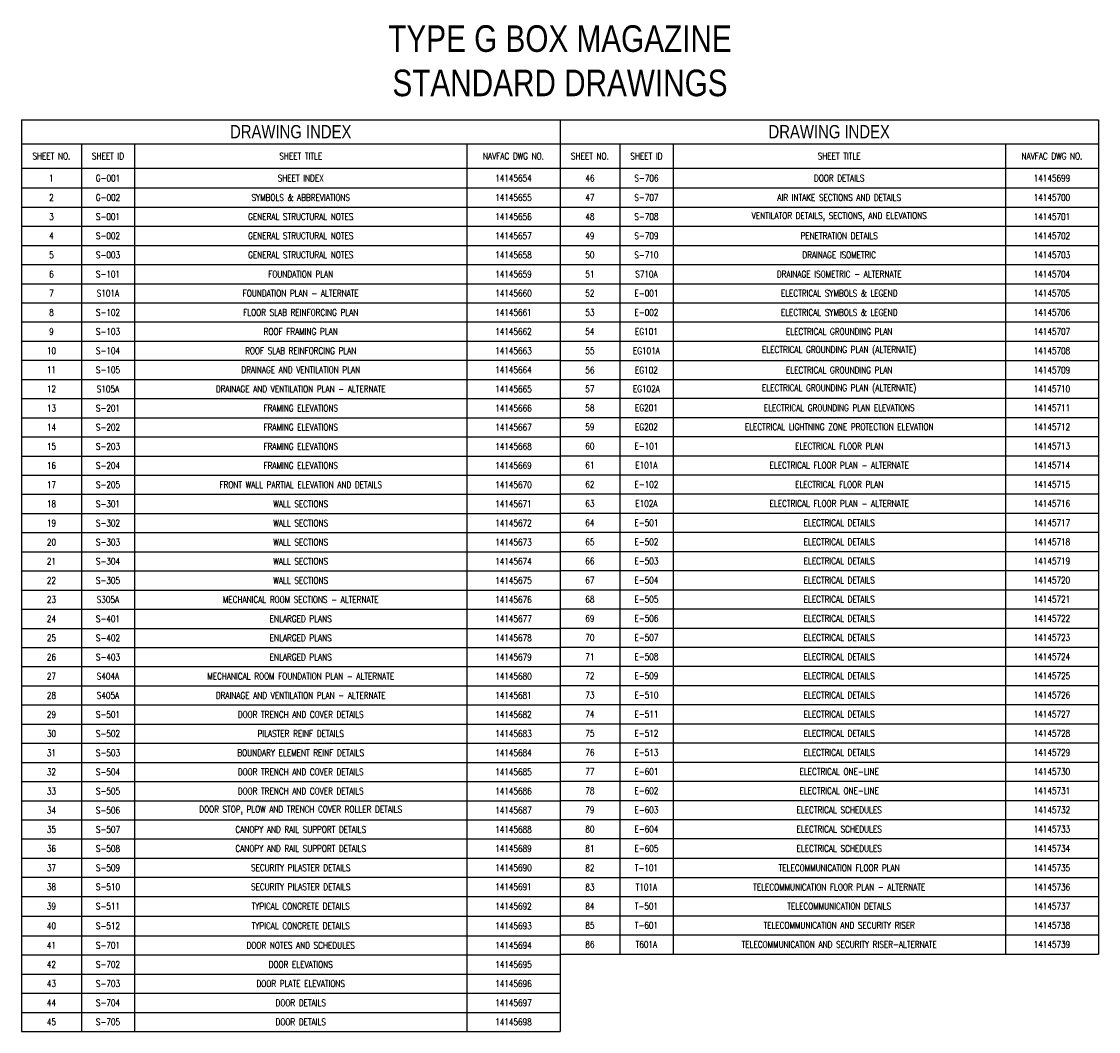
# Paper-space layout 'G-001 - SHEET INDEX' of a CAD drawing. Header units: feet. Extents: x 2.5 to 33.2, y 0.8 to 20.3.
# Tile 1 of 2: x 2.5 to 22.7, y 1.3 to 20.3. Entities that reach past the tile are written whole.
import ezdxf

# ---------------------------------------------------------------- set-up
doc = ezdxf.new("R2010")
doc.units = ezdxf.units.FT
doc.header["$MEASUREMENT"] = 0
doc.layers.add('G-ANNO-TEXT', color=2, linetype='Continuous')
doc.layers.add('S-ANNO-TEXT', color=2, linetype='Continuous')
doc.styles.add('Annotative', font='romans.shx', dxfattribs={"width": 0.8, "height": 0.125})
doc.styles.add('RomanS', font='romans.shx', dxfattribs={"width": 0.8})
doc.styles.add('TITLES', font='swiss.ttf', dxfattribs={"width": 0.8})

# ---------------------------------------------------------------- blocks, each defined once
blk = doc.blocks.new('*T2')
at = {"layer": 'G-ANNO-TEXT', "color": 0, "linetype": 'ByBlock', "lineweight": -2, "transparency": 16777216}
for p, q in [((0, 0), (10.125, 0)), ((0, 0), (0, -17.143)), ((10.125, 0), (10.125, -17.143)), ((0, -0.453), (10.125, -0.453)), ((1.125, -0.453), (1.125, -17.143)), ((2.125, -0.453), (2.125, -17.143)), ((8.375, -0.453), (8.375, -17.143)), ((0, -0.913), (10.125, -0.913)), ((0, -1.283), (10.125, -1.283)), ((0, -1.643), (10.125, -1.643)), ((0, -2.003), (10.125, -2.003)), ((0, -2.363), (10.125, -2.363)), ((0, -2.723), (10.125, -2.723)), ((0, -3.083), (10.125, -3.083)), ((0, -3.443), (10.125, -3.443)), ((0, -3.803), (10.125, -3.803)), ((0, -4.163), (10.125, -4.163)), ((0, -4.523), (10.125, -4.523)), ((0, -4.883), (10.125, -4.883)), ((0, -5.243), (10.125, -5.243)), ((0, -5.603), (10.125, -5.603)), ((0, -5.963), (10.125, -5.963)), ((0, -6.323), (10.125, -6.323)), ((0, -6.683), (10.125, -6.683)), ((0, -7.043), (10.125, -7.043)), ((0, -7.403), (10.125, -7.403)), ((0, -7.763), (10.125, -7.763)), ((0, -8.123), (10.125, -8.123)), ((0, -8.483), (10.125, -8.483)), ((0, -8.843), (10.125, -8.843)), ((0, -9.203), (10.125, -9.203)), ((0, -9.563), (10.125, -9.563)), ((0, -9.923), (10.125, -9.923)), ((0, -10.283), (10.125, -10.283)), ((0, -10.643), (10.125, -10.643)), ((0, -11.003), (10.125, -11.003)), ((0, -11.363), (10.125, -11.363)), ((0, -11.723), (10.125, -11.723)), ((0, -12.083), (10.125, -12.083)), ((0, -12.443), (10.125, -12.443)), ((0, -12.803), (10.125, -12.803)), ((0, -13.163), (10.125, -13.163)), ((0, -13.523), (10.125, -13.523)), ((0, -13.883), (10.125, -13.883)), ((0, -14.243), (10.125, -14.243)), ((0, -14.603), (10.125, -14.603)), ((0, -14.973), (10.125, -14.973)), ((0, -15.343), (10.125, -15.343)), ((0, -15.703), (10.125, -15.703)), ((0, -16.063), (10.125, -16.063)), ((0, -16.423), (10.125, -16.423)), ((0, -16.783), (10.125, -16.783)), ((0, -17.143), (10.125, -17.143))]:
    blk.add_line(p, q, dxfattribs=at)
at = {"layer": 'G-ANNO-TEXT', "color": 0, "transparency": 16777216, "attachment_point": 5}
for s, insert, char_height, width, style in [('DRAWING INDEX', (5.062, -0.227), 0.25, 10.005, 'TITLES'), ('SHEET TITLE', (5.25, -0.683), 0.125, 6.13, 'RomanS'), ('NAVFAC DWG NO.', (9.25, -0.683), 0.125, 1.63, 'RomanS'), ('SHEET INDEX', (5.25, -1.098), 0.125, 6.13, 'RomanS'), ('14145654', (9.25, -1.098), 0.125, 1.63, 'Annotative'), ('SYMBOLS & ABBREVIATIONS', (5.25, -1.463), 0.125, 6.13, 'RomanS'), ('14145655', (9.25, -1.463), 0.125, 1.63, 'Annotative'), ('GENERAL STRUCTURAL NOTES', (5.25, -1.823), 0.125, 6.13, 'RomanS'), ('14145656', (9.25, -1.823), 0.125, 1.63, 'Annotative'), ('GENERAL STRUCTURAL NOTES', (5.25, -2.183), 0.125, 6.13, 'RomanS'), ('14145657', (9.25, -2.183), 0.125, 1.63, 'Annotative'), ('GENERAL STRUCTURAL NOTES', (5.25, -2.543), 0.125, 6.13, 'RomanS'), ('14145658', (9.25, -2.543), 0.125, 1.63, 'Annotative'), ('FOUNDATION PLAN', (5.25, -2.903), 0.125, 6.13, 'RomanS'), ('14145659', (9.25, -2.903), 0.125, 1.63, 'Annotative'), ('FOUNDATION PLAN - ALTERNATE', (5.25, -3.263), 0.125, 6.13, 'RomanS'), ('14145660', (9.25, -3.263), 0.125, 1.63, 'Annotative'), ('FLOOR SLAB REINFORCING PLAN', (5.25, -3.623), 0.125, 6.13, 'RomanS'), ('14145661', (9.25, -3.623), 0.125, 1.63, 'Annotative'), ('ROOF FRAMING PLAN', (5.25, -3.983), 0.125, 6.13, 'RomanS'), ('14145662', (9.25, -3.983), 0.125, 1.63, 'Annotative'), ('ROOF SLAB REINFORCING PLAN', (5.25, -4.343), 0.125, 6.13, 'RomanS'), ('14145663', (9.25, -4.343), 0.125, 1.63, 'Annotative'), ('DRAINAGE AND VENTILATION PLAN', (5.25, -4.703), 0.125, 6.13, 'RomanS'), ('14145664', (9.25, -4.703), 0.125, 1.63, 'Annotative'), ('DRAINAGE AND VENTILATION PLAN - ALTERNATE', (5.25, -5.063), 0.125, 6.13, 'RomanS'), ('14145665', (9.25, -5.063), 0.125, 1.63, 'Annotative'), ('FRAMING ELEVATIONS', (5.25, -5.423), 0.125, 6.13, 'RomanS'), ('14145666', (9.25, -5.423), 0.125, 1.63, 'Annotative'), ('FRAMING ELEVATIONS', (5.25, -5.783), 0.125, 6.13, 'RomanS'), ('14145667', (9.25, -5.783), 0.125, 1.63, 'Annotative'), ('FRAMING ELEVATIONS', (5.25, -6.143), 0.125, 6.13, 'RomanS'), ('14145668', (9.25, -6.143), 0.125, 1.63, 'Annotative'), ('FRAMING ELEVATIONS', (5.25, -6.503), 0.125, 6.13, 'RomanS'), ('14145669', (9.25, -6.503), 0.125, 1.63, 'Annotative'), ('FRONT WALL PARTIAL ELEVATION AND DETAILS', (5.25, -6.863), 0.125, 6.13, 'RomanS'), ('14145670', (9.25, -6.863), 0.125, 1.63, 'Annotative'), ('WALL SECTIONS', (5.25, -7.223), 0.125, 6.13, 'RomanS'), ('14145671', (9.25, -7.223), 0.125, 1.63, 'Annotative'), ('WALL SECTIONS', (5.25, -7.583), 0.125, 6.13, 'RomanS'), ('14145672', (9.25, -7.583), 0.125, 1.63, 'Annotative'), ('WALL SECTIONS', (5.25, -7.943), 0.125, 6.13, 'RomanS'), ('14145673', (9.25, -7.943), 0.125, 1.63, 'Annotative'), ('WALL SECTIONS', (5.25, -8.303), 0.125, 6.13, 'RomanS'), ('14145674', (9.25, -8.303), 0.125, 1.63, 'Annotative'), ('WALL SECTIONS', (5.25, -8.663), 0.125, 6.13, 'RomanS'), ('14145675', (9.25, -8.663), 0.125, 1.63, 'Annotative'), ('MECHANICAL ROOM SECTIONS - ALTERNATE', (5.25, -9.023), 0.125, 6.13, 'RomanS'), ('14145676', (9.25, -9.023), 0.125, 1.63, 'Annotative'), ('ENLARGED PLANS', (5.25, -9.383), 0.125, 6.13, 'RomanS'), ('14145677', (9.25, -9.383), 0.125, 1.63, 'Annotative'), ('ENLARGED PLANS', (5.25, -9.743), 0.125, 6.13, 'RomanS'), ('14145678', (9.25, -9.743), 0.125, 1.63, 'Annotative'), ('ENLARGED PLANS', (5.25, -10.103), 0.125, 6.13, 'RomanS'), ('14145679', (9.25, -10.103), 0.125, 1.63, 'Annotative'), ('S404A', (1.625, -10.463), 0.125, 0.88, 'RomanS'), ('MECHANICAL ROOM FOUNDATION PLAN - ALTERNATE', (5.25, -10.463), 0.125, 6.13, 'RomanS'), ('14145680', (9.25, -10.463), 0.125, 1.63, 'Annotative'), ('S405A', (1.625, -10.823), 0.125, 0.88, 'RomanS'), ('DRAINAGE AND VENTILATION PLAN - ALTERNATE', (5.25, -10.823), 0.125, 6.13, 'RomanS'), ('14145681', (9.25, -10.823), 0.125, 1.63, 'Annotative'), ('DOOR TRENCH AND COVER DETAILS', (5.25, -11.183), 0.125, 6.13, 'RomanS'), ('14145682', (9.25, -11.183), 0.125, 1.63, 'Annotative'), ('PILASTER REINF DETAILS', (5.25, -11.543), 0.125, 6.13, 'RomanS'), ('14145683', (9.25, -11.543), 0.125, 1.63, 'Annotative'), ('BOUNDARY ELEMENT REINF DETAILS', (5.25, -11.903), 0.125, 6.13, 'RomanS'), ('14145684', (9.25, -11.903), 0.125, 1.63, 'Annotative'), ('DOOR TRENCH AND COVER DETAILS', (5.25, -12.263), 0.125, 6.13, 'RomanS'), ('14145685', (9.25, -12.263), 0.125, 1.63, 'Annotative'), ('DOOR TRENCH AND COVER DETAILS', (5.25, -12.623), 0.125, 6.13, 'RomanS'), ('14145686', (9.25, -12.623), 0.125, 1.63, 'Annotative'), ('DOOR STOP, PLOW AND TRENCH COVER ROLLER DETAILS', (5.25, -12.983), 0.125, 6.13, 'RomanS'), ('14145687', (9.25, -12.983), 0.125, 1.63, 'Annotative'), ('CANOPY AND RAIL SUPPORT DETAILS', (5.25, -13.343), 0.125, 6.13, 'RomanS'), ('14145688', (9.25, -13.343), 0.125, 1.63, 'Annotative'), ('CANOPY AND RAIL SUPPORT DETAILS', (5.25, -13.703), 0.125, 6.13, 'RomanS'), ('14145689', (9.25, -13.703), 0.125, 1.63, 'Annotative'), ('SECURITY PILASTER DETAILS', (5.25, -14.063), 0.125, 6.13, 'RomanS'), ('14145690', (9.25, -14.063), 0.125, 1.63, 'Annotative'), ('SECURITY PILASTER DETAILS', (5.25, -14.423), 0.125, 6.13, 'RomanS'), ('14145691', (9.25, -14.423), 0.125, 1.63, 'Annotative'), ('TYPICAL CONCRETE DETAILS', (5.25, -14.788), 0.125, 6.13, 'RomanS'), ('14145692', (9.25, -14.788), 0.125, 1.63, 'Annotative'), ('TYPICAL CONCRETE DETAILS', (5.25, -15.158), 0.125, 6.13, 'RomanS'), ('14145693', (9.25, -15.158), 0.125, 1.63, 'Annotative'), ('DOOR NOTES AND SCHEDULES', (5.25, -15.523), 0.125, 6.13, 'RomanS'), ('14145694', (9.25, -15.523), 0.125, 1.63, 'Annotative'), ('DOOR ELEVATIONS', (5.25, -15.883), 0.125, 6.13, 'RomanS'), ('14145695', (9.25, -15.883), 0.125, 1.63, 'Annotative'), ('DOOR PLATE ELEVATIONS', (5.25, -16.243), 0.125, 6.13, 'RomanS'), ('14145696', (9.25, -16.243), 0.125, 1.63, 'Annotative'), ('DOOR DETAILS', (5.25, -16.603), 0.125, 6.13, 'RomanS'), ('14145697', (9.25, -16.603), 0.125, 1.63, 'Annotative'), ('DOOR DETAILS', (5.25, -16.963), 0.125, 6.13, 'Annotative'), ('14145698', (9.25, -16.963), 0.125, 1.63, 'Annotative')]:
    blk.add_mtext(s, dxfattribs=dict(at, insert=insert, char_height=char_height, width=width, style=style))
at = {"layer": 'G-ANNO-TEXT', "transparency": 16777216, "char_height": 0.125, "attachment_point": 5, "style": 'RomanS'}
for s, insert, width in [('SHEET NO.', (0.562, -0.683), 1.005), ('SHEET ID', (1.625, -0.683), 0.88), ('1', (0.562, -1.098), 1.005), ('G-001', (1.625, -1.098), 0.88), ('2', (0.562, -1.463), 1.005), ('G-002', (1.625, -1.463), 0.88), ('3', (0.562, -1.823), 1.005), ('S-001', (1.625, -1.823), 0.88), ('4', (0.562, -2.183), 1.005), ('S-002', (1.625, -2.183), 0.88), ('5', (0.562, -2.543), 1.005), ('S-003', (1.625, -2.543), 0.88), ('6', (0.562, -2.903), 1.005), ('{\\C2;S-101}', (1.625, -2.903), 0.88), ('7', (0.562, -3.263), 1.005), ('S101A', (1.625, -3.263), 0.88), ('8', (0.562, -3.623), 1.005), ('S-102', (1.625, -3.623), 0.88), ('9', (0.562, -3.983), 1.005), ('S-103', (1.625, -3.983), 0.88), ('10', (0.562, -4.343), 1.005), ('S-104', (1.625, -4.343), 0.88), ('11', (0.562, -4.703), 1.005), ('S-105', (1.625, -4.703), 0.88), ('12', (0.562, -5.063), 1.005), ('S105A', (1.625, -5.063), 0.88), ('13', (0.562, -5.423), 1.005), ('S-201', (1.625, -5.423), 0.88), ('14', (0.562, -5.783), 1.005), ('{\\C256;S-202}', (1.625, -5.783), 0.88), ('15', (0.562, -6.143), 1.005), ('{\\C256;S-203}', (1.625, -6.143), 0.88), ('16', (0.562, -6.503), 1.005), ('S-204', (1.625, -6.503), 0.88), ('17', (0.562, -6.863), 1.005), ('S-205', (1.625, -6.863), 0.88), ('18', (0.562, -7.223), 1.005), ('S-301', (1.625, -7.223), 0.88), ('19', (0.562, -7.583), 1.005), ('S-302', (1.625, -7.583), 0.88), ('20', (0.562, -7.943), 1.005), ('S-303', (1.625, -7.943), 0.88), ('21', (0.562, -8.303), 1.005), ('S-304', (1.625, -8.303), 0.88), ('22', (0.562, -8.663), 1.005), ('S-305', (1.625, -8.663), 0.88), ('23', (0.562, -9.023), 1.005), ('S305A', (1.625, -9.023), 0.88), ('24', (0.562, -9.383), 1.005), ('S-401', (1.625, -9.383), 0.88), ('25', (0.562, -9.743), 1.005), ('S-402', (1.625, -9.743), 0.88), ('26', (0.562, -10.103), 1.005), ('S-403', (1.625, -10.103), 0.88), ('27', (0.562, -10.463), 1.005), ('28', (0.562, -10.823), 1.005), ('29', (0.562, -11.183), 1.005), ('S-501', (1.625, -11.183), 0.88), ('30', (0.562, -11.543), 1.005), ('S-502', (1.625, -11.543), 0.88), ('31', (0.562, -11.903), 1.005), ('S-503', (1.625, -11.903), 0.88), ('32', (0.562, -12.263), 1.005), ('S-504', (1.625, -12.263), 0.88), ('33', (0.562, -12.623), 1.005), ('S-505', (1.625, -12.623), 0.88), ('34', (0.562, -12.983), 1.005), ('S-506', (1.625, -12.983), 0.88), ('35', (0.562, -13.343), 1.005), ('S-507', (1.625, -13.343), 0.88), ('36', (0.562, -13.703), 1.005), ('S-508', (1.625, -13.703), 0.88), ('37', (0.562, -14.063), 1.005), ('S-509', (1.625, -14.063), 0.88), ('38', (0.562, -14.423), 1.005), ('S-510', (1.625, -14.423), 0.88), ('39', (0.562, -14.788), 1.005), ('S-511', (1.625, -14.788), 0.88), ('40', (0.562, -15.158), 1.005), ('S-512', (1.625, -15.158), 0.88), ('41', (0.562, -15.523), 1.005), ('S-701', (1.625, -15.523), 0.88), ('42', (0.562, -15.883), 1.005), ('S-702', (1.625, -15.883), 0.88), ('43', (0.562, -16.243), 1.005), ('S-703', (1.625, -16.243), 0.88), ('44', (0.562, -16.603), 1.005), ('S-704', (1.625, -16.603), 0.88), ('45', (0.562, -16.963), 1.005), ('S-705', (1.625, -16.963), 0.88)]:
    blk.add_mtext(s, dxfattribs=dict(at, insert=insert, width=width))
blk = doc.blocks.new('*T3')
at = {"layer": 'G-ANNO-TEXT', "color": 0, "linetype": 'ByBlock', "lineweight": -2, "transparency": 16777216}
for p, q in [((0, 0), (10.125, 0)), ((0, 0), (0, -15.686)), ((10.125, 0), (10.125, -15.686)), ((0, -0.453), (10.125, -0.453)), ((1.125, -0.453), (1.125, -15.686)), ((2.125, -0.453), (2.125, -15.686)), ((8.375, -0.453), (8.375, -15.686)), ((0, -0.913), (10.125, -0.913)), ((0, -1.283), (10.125, -1.283)), ((0, -1.643), (10.125, -1.643)), ((0, -2.003), (10.125, -2.003)), ((0, -2.363), (10.125, -2.363)), ((0, -2.723), (10.125, -2.723)), ((0, -3.083), (10.125, -3.083)), ((0, -3.443), (10.125, -3.443)), ((0, -3.803), (10.125, -3.803)), ((0, -4.163), (10.125, -4.163)), ((0, -4.526), (10.125, -4.526)), ((0, -4.886), (10.125, -4.886)), ((0, -5.237), (10.125, -5.237)), ((0, -5.597), (10.125, -5.597)), ((0, -5.957), (10.125, -5.957)), ((0, -6.317), (10.125, -6.317)), ((0, -6.677), (10.125, -6.677)), ((0, -7.037), (10.125, -7.037)), ((0, -7.397), (10.125, -7.397)), ((0, -7.757), (10.125, -7.757)), ((0, -8.117), (10.125, -8.117)), ((0, -8.477), (10.125, -8.477)), ((0, -8.837), (10.125, -8.837)), ((0, -9.197), (10.125, -9.197)), ((0, -9.557), (10.125, -9.557)), ((0, -9.917), (10.125, -9.917)), ((0, -10.277), (10.125, -10.277)), ((0, -10.637), (10.125, -10.637)), ((0, -10.997), (10.125, -10.997)), ((0, -11.357), (10.125, -11.357)), ((0, -11.717), (10.125, -11.717)), ((0, -12.077), (10.125, -12.077)), ((0, -12.437), (10.125, -12.437)), ((0, -12.797), (10.125, -12.797)), ((0, -13.157), (10.125, -13.157)), ((0, -13.517), (10.125, -13.517)), ((0, -13.887), (10.125, -13.887)), ((0, -14.247), (10.125, -14.247)), ((0, -14.607), (10.125, -14.607)), ((0, -14.967), (10.125, -14.967)), ((0, -15.327), (10.125, -15.327)), ((0, -15.686), (10.125, -15.686))]:
    blk.add_line(p, q, dxfattribs=at)
at = {"layer": 'G-ANNO-TEXT', "color": 0, "transparency": 16777216, "attachment_point": 5}
for s, insert, char_height, width, style in [('DRAWING INDEX', (5.062, -0.227), 0.25, 10.005, 'TITLES'), ('SHEET TITLE', (5.25, -0.683), 0.125, 6.13, 'RomanS'), ('NAVFAC DWG NO.', (9.25, -0.683), 0.125, 1.63, 'RomanS'), ('S-706', (1.625, -1.098), 0.125, 0.88, 'RomanS'), ('DOOR DETAILS', (5.25, -1.098), 0.125, 6.13, 'RomanS'), ('14145699', (9.25, -1.098), 0.125, 1.63, 'Annotative'), ('S-707', (1.625, -1.463), 0.125, 0.88, 'RomanS'), ('AIR INTAKE SECTIONS AND DETAILS', (5.25, -1.463), 0.125, 6.13, 'RomanS'), ('14145700', (9.25, -1.463), 0.125, 1.63, 'Annotative'), ('S-708', (1.625, -1.823), 0.125, 0.88, 'RomanS'), ('VENTILATOR DETAILS, SECTIONS, AND ELEVATIONS', (5.25, -1.823), 0.125, 6.13, 'RomanS'), ('14145701', (9.25, -1.823), 0.125, 1.63, 'Annotative'), ('S-709', (1.625, -2.183), 0.125, 0.88, 'RomanS'), ('PENETRATION DETAILS', (5.25, -2.183), 0.125, 6.13, 'RomanS'), ('14145702', (9.25, -2.183), 0.125, 1.63, 'Annotative'), ('S-710', (1.625, -2.543), 0.125, 0.88, 'RomanS'), ('DRAINAGE ISOMETRIC', (5.25, -2.543), 0.125, 6.13, 'RomanS'), ('14145703', (9.25, -2.543), 0.125, 1.63, 'Annotative'), ('S710A', (1.625, -2.903), 0.125, 0.88, 'RomanS'), ('DRAINAGE ISOMETRIC - ALTERNATE', (5.25, -2.903), 0.125, 6.13, 'RomanS'), ('14145704', (9.25, -2.903), 0.125, 1.63, 'Annotative'), ('E-001', (1.625, -3.263), 0.125, 0.88, 'RomanS'), ('ELECTRICAL SYMBOLS & LEGEND', (5.25, -3.263), 0.125, 6.13, 'RomanS'), ('14145705', (9.25, -3.263), 0.125, 1.63, 'Annotative'), ('E-002', (1.625, -3.623), 0.125, 0.88, 'RomanS'), ('ELECTRICAL SYMBOLS & LEGEND', (5.25, -3.623), 0.125, 6.13, 'RomanS'), ('14145706', (9.25, -3.623), 0.125, 1.63, 'Annotative'), ('EG101', (1.625, -3.983), 0.125, 0.88, 'RomanS'), ('ELECTRICAL GROUNDING PLAN', (5.25, -3.983), 0.125, 6.13, 'RomanS'), ('14145707', (9.25, -3.983), 0.125, 1.63, 'Annotative'), ('ELECTRICAL GROUNDING PLAN (ALTERNATE)', (5.25, -4.344), 0.125, 6.13, 'RomanS'), ('EG101A', (1.625, -4.344), 0.125, 0.88, 'RomanS'), ('14145708', (9.25, -4.344), 0.125, 1.63, 'Annotative'), ('EG102', (1.625, -4.706), 0.125, 0.88, 'RomanS'), ('ELECTRICAL GROUNDING PLAN', (5.25, -4.706), 0.125, 6.13, 'RomanS'), ('14145709', (9.25, -4.706), 0.125, 1.63, 'Annotative'), ('EG102A', (1.625, -5.061), 0.125, 0.88, 'RomanS'), ('ELECTRICAL GROUNDING PLAN (ALTERNATE)', (5.25, -5.061), 0.125, 6.13, 'RomanS'), ('14145710', (9.25, -5.061), 0.125, 1.63, 'Annotative'), ('EG201', (1.625, -5.417), 0.125, 0.88, 'RomanS'), ('ELECTRICAL GROUNDING PLAN ELEVATIONS', (5.25, -5.417), 0.125, 6.13, 'RomanS'), ('14145711', (9.25, -5.417), 0.125, 1.63, 'Annotative'), ('EG202', (1.625, -5.777), 0.125, 0.88, 'RomanS'), ('ELECTRICAL LIGHTNING ZONE PROTECTION ELEVATION', (5.25, -5.777), 0.125, 6.13, 'RomanS'), ('14145712', (9.25, -5.777), 0.125, 1.63, 'Annotative'), ('E-101', (1.625, -6.137), 0.125, 0.88, 'RomanS'), ('ELECTRICAL FLOOR PLAN', (5.25, -6.137), 0.125, 6.13, 'RomanS'), ('14145713', (9.25, -6.137), 0.125, 1.63, 'Annotative'), ('E101A', (1.625, -6.497), 0.125, 0.88, 'RomanS'), ('ELECTRICAL FLOOR PLAN - ALTERNATE', (5.25, -6.497), 0.125, 6.13, 'RomanS'), ('14145714', (9.25, -6.497), 0.125, 1.63, 'Annotative'), ('E-102', (1.625, -6.857), 0.125, 0.88, 'RomanS'), ('ELECTRICAL FLOOR PLAN', (5.25, -6.857), 0.125, 6.13, 'RomanS'), ('14145715', (9.25, -6.857), 0.125, 1.63, 'Annotative'), ('E102A', (1.625, -7.217), 0.125, 0.88, 'RomanS'), ('ELECTRICAL FLOOR PLAN - ALTERNATE', (5.25, -7.217), 0.125, 6.13, 'RomanS'), ('14145716', (9.25, -7.217), 0.125, 1.63, 'Annotative'), ('E-501', (1.625, -7.577), 0.125, 0.88, 'RomanS'), ('ELECTRICAL DETAILS', (5.25, -7.577), 0.125, 6.13, 'RomanS'), ('14145717', (9.25, -7.577), 0.125, 1.63, 'Annotative'), ('E-502', (1.625, -7.937), 0.125, 0.88, 'RomanS'), ('ELECTRICAL DETAILS', (5.25, -7.937), 0.125, 6.13, 'RomanS'), ('14145718', (9.25, -7.937), 0.125, 1.63, 'Annotative'), ('E-503', (1.625, -8.297), 0.125, 0.88, 'RomanS'), ('ELECTRICAL DETAILS', (5.25, -8.297), 0.125, 6.13, 'RomanS'), ('14145719', (9.25, -8.297), 0.125, 1.63, 'Annotative'), ('E-504', (1.625, -8.657), 0.125, 0.88, 'RomanS'), ('ELECTRICAL DETAILS', (5.25, -8.657), 0.125, 6.13, 'RomanS'), ('14145720', (9.25, -8.657), 0.125, 1.63, 'Annotative'), ('E-505', (1.625, -9.017), 0.125, 0.88, 'RomanS'), ('ELECTRICAL DETAILS', (5.25, -9.017), 0.125, 6.13, 'RomanS'), ('14145721', (9.25, -9.017), 0.125, 1.63, 'Annotative'), ('E-506', (1.625, -9.377), 0.125, 0.88, 'RomanS'), ('ELECTRICAL DETAILS', (5.25, -9.377), 0.125, 6.13, 'RomanS'), ('14145722', (9.25, -9.377), 0.125, 1.63, 'Annotative'), ('E-507', (1.625, -9.737), 0.125, 0.88, 'RomanS'), ('ELECTRICAL DETAILS', (5.25, -9.737), 0.125, 6.13, 'RomanS'), ('14145723', (9.25, -9.737), 0.125, 1.63, 'Annotative'), ('E-508', (1.625, -10.097), 0.125, 0.88, 'RomanS'), ('ELECTRICAL DETAILS', (5.25, -10.097), 0.125, 6.13, 'RomanS'), ('14145724', (9.25, -10.097), 0.125, 1.63, 'Annotative'), ('E-509', (1.625, -10.457), 0.125, 0.88, 'RomanS'), ('ELECTRICAL DETAILS', (5.25, -10.457), 0.125, 6.13, 'RomanS'), ('14145725', (9.25, -10.457), 0.125, 1.63, 'Annotative'), ('E-510', (1.625, -10.817), 0.125, 0.88, 'RomanS'), ('ELECTRICAL DETAILS', (5.25, -10.817), 0.125, 6.13, 'RomanS'), ('14145726', (9.25, -10.817), 0.125, 1.63, 'Annotative'), ('E-511', (1.625, -11.177), 0.125, 0.88, 'RomanS'), ('ELECTRICAL DETAILS', (5.25, -11.177), 0.125, 6.13, 'RomanS'), ('14145727', (9.25, -11.177), 0.125, 1.63, 'Annotative'), ('E-512', (1.625, -11.537), 0.125, 0.88, 'RomanS'), ('ELECTRICAL DETAILS', (5.25, -11.537), 0.125, 6.13, 'RomanS'), ('14145728', (9.25, -11.537), 0.125, 1.63, 'Annotative'), ('E-513', (1.625, -11.897), 0.125, 0.88, 'RomanS'), ('ELECTRICAL DETAILS', (5.25, -11.897), 0.125, 6.13, 'RomanS'), ('14145729', (9.25, -11.897), 0.125, 1.63, 'Annotative'), ('E-601', (1.625, -12.257), 0.125, 0.88, 'RomanS'), ('ELECTRICAL ONE-LINE', (5.25, -12.257), 0.125, 6.13, 'RomanS'), ('14145730', (9.25, -12.257), 0.125, 1.63, 'Annotative'), ('E-602', (1.625, -12.617), 0.125, 0.88, 'RomanS'), ('ELECTRICAL ONE-LINE', (5.25, -12.617), 0.125, 6.13, 'RomanS'), ('14145731', (9.25, -12.617), 0.125, 1.63, 'Annotative'), ('E-603', (1.625, -12.977), 0.125, 0.88, 'RomanS'), ('ELECTRICAL SCHEDULES', (5.25, -12.977), 0.125, 6.13, 'RomanS'), ('14145732', (9.25, -12.977), 0.125, 1.63, 'Annotative'), ('E-604', (1.625, -13.337), 0.125, 0.88, 'RomanS'), ('ELECTRICAL SCHEDULES', (5.25, -13.337), 0.125, 6.13, 'RomanS'), ('14145733', (9.25, -13.337), 0.125, 1.63, 'Annotative'), ('E-605', (1.625, -13.702), 0.125, 0.88, 'RomanS'), ('ELECTRICAL SCHEDULES', (5.25, -13.702), 0.125, 6.13, 'RomanS'), ('14145734', (9.25, -13.702), 0.125, 1.63, 'Annotative'), ('T-101', (1.625, -14.067), 0.125, 0.88, 'RomanS'), ('TELECOMMUNICATION FLOOR PLAN', (5.25, -14.067), 0.125, 6.13, 'RomanS'), ('14145735', (9.25, -14.067), 0.125, 1.63, 'Annotative'), ('T101A', (1.625, -14.427), 0.125, 0.88, 'RomanS'), ('TELECOMMUNICATION FLOOR PLAN - ALTERNATE', (5.25, -14.427), 0.125, 6.13, 'RomanS'), ('14145736', (9.25, -14.427), 0.125, 1.63, 'Annotative'), ('T-501', (1.625, -14.787), 0.125, 0.88, 'RomanS'), ('TELECOMMUNICATION DETAILS', (5.25, -14.787), 0.125, 6.13, 'RomanS'), ('14145737', (9.25, -14.787), 0.125, 1.63, 'Annotative'), ('T-601', (1.625, -15.147), 0.125, 0.88, 'RomanS'), ('TELECOMMUNICATION AND SECURITY RISER', (5.25, -15.147), 0.125, 6.13, 'RomanS'), ('14145738', (9.25, -15.147), 0.125, 1.63, 'Annotative'), ('T601A', (1.625, -15.506), 0.125, 0.88, 'RomanS'), ('TELECOMMUNICATION AND SECURITY RISER-ALTERNATE', (5.25, -15.506), 0.125, 6.13, 'RomanS'), ('14145739', (9.25, -15.506), 0.125, 1.63, 'Annotative')]:
    blk.add_mtext(s, dxfattribs=dict(at, insert=insert, char_height=char_height, width=width, style=style))
at = {"layer": 'G-ANNO-TEXT', "transparency": 16777216, "char_height": 0.125, "attachment_point": 5, "style": 'RomanS'}
for s, insert, width in [('SHEET NO.', (0.562, -0.683), 1.005), ('SHEET ID', (1.625, -0.683), 0.88), ('46', (0.562, -1.098), 1.005), ('47', (0.562, -1.463), 1.005), ('48', (0.562, -1.823), 1.005), ('49', (0.562, -2.183), 1.005), ('50', (0.562, -2.543), 1.005), ('51', (0.562, -2.903), 1.005), ('52', (0.562, -3.263), 1.005), ('53', (0.562, -3.623), 1.005), ('54', (0.562, -3.983), 1.005), ('55', (0.562, -4.344), 1.005), ('56', (0.562, -4.706), 1.005), ('57', (0.562, -5.061), 1.005), ('58', (0.562, -5.417), 1.005), ('59', (0.562, -5.777), 1.005), ('60', (0.562, -6.137), 1.005), ('61', (0.562, -6.497), 1.005), ('62', (0.562, -6.857), 1.005), ('63', (0.562, -7.217), 1.005), ('64', (0.562, -7.577), 1.005), ('65', (0.562, -7.937), 1.005), ('66', (0.562, -8.297), 1.005), ('67', (0.562, -8.657), 1.005), ('68', (0.562, -9.017), 1.005), ('69', (0.562, -9.377), 1.005), ('70', (0.562, -9.737), 1.005), ('71', (0.562, -10.097), 1.005), ('72', (0.562, -10.457), 1.005), ('73', (0.562, -10.817), 1.005), ('74', (0.562, -11.177), 1.005), ('75', (0.562, -11.537), 1.005), ('76', (0.562, -11.897), 1.005), ('77', (0.562, -12.257), 1.005), ('78', (0.562, -12.617), 1.005), ('79', (0.562, -12.977), 1.005), ('80', (0.562, -13.337), 1.005), ('81', (0.562, -13.702), 1.005), ('82', (0.562, -14.067), 1.005), ('83', (0.562, -14.427), 1.005), ('84', (0.562, -14.787), 1.005), ('85', (0.562, -15.147), 1.005), ('86', (0.562, -15.506), 1.005)]:
    blk.add_mtext(s, dxfattribs=dict(at, insert=insert, width=width))

psp = doc.layouts.new('G-001 - SHEET INDEX')

# ---------------------------------------------------------------- block references
for name, p in [('*T2', (2.469, 18.482)), ('*T3', (12.594, 18.482))]:
    psp.add_blockref(name, p)

# ---------------------------------------------------------------- texts
at = {"layer": 'S-ANNO-TEXT', "insert": (12.594, 19.587), "char_height": 0.5, "width": 23.38699, "attachment_point": 5, "style": 'TITLES'}
psp.add_mtext('TYPE G BOX MAGAZINE\\PSTANDARD DRAWINGS', dxfattribs=at)

doc.saveas('drawing.dxf')
